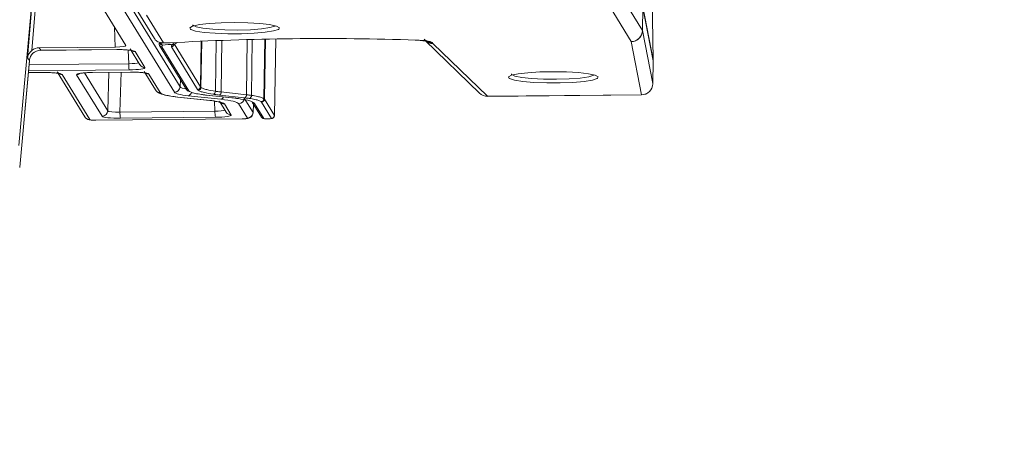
# Model space of a CAD drawing. Header units: millimetres. Extents: x 0 to 1118, y 0 to 864.
# Tile 100 of 256: x 531 to 552, y 289 to 298. Entities that reach past the tile are written whole.
import ezdxf

# ---------------------------------------------------------------- set-up
doc = ezdxf.new("R2010")
doc.units = ezdxf.units.MM
doc.styles.add('SLDTEXTSTYLE3', font='TXT', dxfattribs={"width": 0.605})
doc.dimstyles.new('SLDDIMSTYLE0', dxfattribs={"dimtxt": 3.175, "dimasz": 3.302, "dimexe": 0, "dimexo": 0.0625, "dimgap": 0.79375, "dimtad": 0, "dimtih": 1, "dimtoh": 1, "dimdec": 1, "dimlfac": 4, "dimrnd": 1e-09, "dimzin": 12, "dimdsep": 46, "dimtxsty": 'SLDTEXTSTYLE3', "dimsah": 1, "dimcen": 0.09, "dimadec": 0, "dimazin": 3, "dimtfac": 1, "dimtofl": 0, "dimtmove": 0, "dimatfit": 3, "dimfxl": 1, "dimfrac": 2, "dimtolj": 1, "dimtzin": 12, "dimarcsym": 0})

# ---------------------------------------------------------------- blocks, each defined once
blk = doc.blocks.new('_D_12')
at = {"color": 7, "linetype": 'Continuous', "lineweight": 0}
for p, q in [((520.817, 345.837), (559.739, 345.837)), ((558.139, 345.837), (558.139, 312.211)), ((558.139, 273.712), (558.139, 307.339)), ((443.176, 273.712), (559.739, 273.712))]:
    blk.add_line(p, q, dxfattribs=at)
for points in [[(558.139, 345.837), (557.631, 342.535), (558.647, 342.535)], [(558.139, 273.712), (558.647, 277.014), (557.631, 277.014)]]:
    blk.add_solid(points, dxfattribs=at)
at = {"color": 7, "linetype": 'Continuous', "lineweight": 0, "insert": (552.682, 311.431), "char_height": 3.175, "attachment_point": 1, "style": 'SLDTEXTSTYLE3'}
blk.add_mtext('288.5', dxfattribs=at)

msp = doc.modelspace()

# ---------------------------------------------------------------- linework, layer by layer
at = {"color": 9, "linetype": 'Continuous', "lineweight": 0}
for p, q in [((544.657, 297.191), (544.608, 299.954)), ((532.581, 299.367), (534.277, 296.598)), ((534.153, 296.477), (532.424, 299.3)), ((543.957, 298.59), (544.418, 297.837)), ((530.932, 297.234), (531.021, 298.279)), ((531.102, 298.28), (531.028, 297.396)), ((544.169, 297.591), (543.707, 298.344)), ((544.418, 297.837), (544.427, 298.337)), ((544.427, 298.335), (544.419, 297.835)), ((533.54, 298.174), (533.915, 297.562)), ((532.857, 297.471), (532.841, 297.907)), ((536.455, 297.894), (536.443, 297.863)), ((544.419, 297.835), (544.648, 296.667)), ((534.723, 296.599), (534.74, 297.599)), ((534.736, 296.585), (534.753, 297.6)), ((535.052, 296.5), (535.067, 297.613)), ((535.194, 297.618), (535.181, 296.484)), ((535.732, 296.423), (535.746, 297.636)), ((535.843, 296.409), (535.859, 297.639)), ((536.115, 296.335), (536.138, 297.645)), ((536.149, 297.645), (536.126, 296.324)), ((536.345, 295.967), (536.376, 297.65)), ((531.186, 297.455), (531.22, 297.399)), ((531.22, 297.399), (532.887, 297.416)), ((533.15, 297.105), (533.139, 297.404)), ((533.888, 297.515), (533.878, 297.478)), ((533.878, 297.478), (534.471, 296.51)), ((533.915, 297.562), (534.044, 297.563)), ((534.044, 297.563), (534.046, 297.561)), ((534.66, 296.538), (534.086, 297.476)), ((534.148, 297.538), (534.723, 296.599)), ((539.813, 297.567), (539.824, 297.548)), ((539.824, 297.548), (541.02, 296.389)), ((544.398, 296.422), (544.169, 297.591)), ((530.76, 294.835), (530.971, 297.172)), ((530.971, 297.172), (530.932, 297.234)), ((533.29, 297.372), (533.505, 297.021)), ((544.648, 296.667), (544.657, 297.166)), ((533.16, 296.97), (530.951, 296.948)), ((530.963, 297.084), (533.15, 297.105)), ((530.947, 296.909), (531.287, 296.912)), ((531.69, 296.868), (532.297, 295.877)), ((532.566, 295.951), (532.008, 296.863)), ((532.181, 296.905), (532.691, 296.072)), ((532.353, 296.913), (533.19, 296.922)), ((532.354, 296.912), (532.353, 296.913)), ((532.691, 296.072), (532.718, 296.916)), ((532.987, 296.919), (532.959, 296.043)), ((533.592, 296.878), (533.842, 296.47)), ((534.277, 296.598), (534.283, 296.76)), ((543.448, 296.815), (543.435, 296.784)), ((534.231, 296.374), (534.945, 296.296)), ((535.169, 296.324), (534.456, 296.402)), ((534.856, 296.415), (535.417, 296.356)), ((535.181, 296.484), (535.732, 296.423)), ((535.684, 296.348), (535.877, 296.032)), ((536.126, 296.324), (536.345, 295.967)), ((541.02, 296.389), (544.398, 296.422)), ((541.023, 296.387), (541.02, 296.389)), ((544.401, 296.42), (544.398, 296.422)), ((535.042, 296.064), (535.034, 296.285)), ((535.248, 296.221), (535.397, 295.979)), ((535.753, 295.911), (535.559, 296.228)), ((535.877, 296.032), (535.885, 296.222)), ((535.913, 296.234), (536.115, 295.904)), ((536.282, 295.905), (536.064, 296.262)), ((532.431, 295.863), (535.638, 295.894)), ((532.959, 296.043), (535.042, 296.064)), ((535.052, 295.928), (532.969, 295.908)), ((535.639, 295.893), (535.638, 295.894)), ((536.182, 295.896), (536.225, 295.897))]:
    msp.add_line(p, q, dxfattribs=at)
at = {"color": 7, "linetype": 'Continuous', "lineweight": 15}
for p, q in [((544.657, 297.19), (544.608, 299.953)), ((530.742, 295.307), (531.012, 298.279)), ((532.623, 298.263), (533.087, 297.505)), ((533.315, 298.31), (533.713, 297.66)), ((544.427, 298.36), (544.657, 297.191)), ((544.427, 298.335), (544.657, 297.166)), ((536.345, 295.965), (536.377, 297.65)), ((539.65, 297.617), (540.846, 296.458)), ((531.186, 297.455), (532.857, 297.471)), ((531.22, 297.399), (531.221, 297.398)), ((531.221, 297.398), (532.888, 297.415)), ((532.887, 297.416), (532.888, 297.415)), ((533.183, 297.431), (533.398, 297.079)), ((533.815, 297.538), (533.812, 297.551)), ((533.825, 297.507), (534.418, 296.539)), ((533.901, 297.559), (534.046, 297.561)), ((534.044, 297.563), (534.059, 297.561)), ((530.76, 294.834), (530.971, 297.17)), ((530.971, 297.172), (530.971, 297.17)), ((544.648, 296.666), (544.657, 297.165)), ((530.947, 296.907), (531.288, 296.911)), ((531.288, 296.911), (531.287, 296.912)), ((531.583, 296.927), (532.19, 295.936)), ((532.354, 296.912), (533.191, 296.921)), ((533.191, 296.921), (533.19, 296.922)), ((533.486, 296.937), (533.735, 296.529)), ((534.418, 296.539), (534.443, 296.511)), ((544.648, 296.666), (544.648, 296.667)), ((534.231, 296.374), (534.218, 296.373)), ((534.218, 296.373), (534.932, 296.296)), ((534.849, 296.415), (535.41, 296.356)), ((534.849, 296.415), (534.856, 296.415)), ((534.945, 296.296), (534.932, 296.296)), ((535.691, 296.356), (535.14, 296.417)), ((535.41, 296.356), (535.417, 296.356)), ((541.023, 296.387), (544.401, 296.42)), ((535.142, 296.28), (535.29, 296.038)), ((535.861, 296.262), (536.062, 295.933)), ((535.878, 296.029), (535.885, 296.221)), ((532.432, 295.862), (535.639, 295.893)), ((536.183, 295.896), (536.182, 295.896)), ((536.183, 295.896), (536.225, 295.896)), ((536.225, 295.896), (536.225, 295.897)), ((532.432, 295.862), (532.431, 295.863)), ((530.76, 294.835), (530.76, 294.834))]:
    msp.add_line(p, q, dxfattribs=at)
at = {"color": 9, "linetype": 'Continuous', "lineweight": 0, "flags": 128}
for points in [[(534.503, 297.862), (534.489, 297.894), (534.49, 297.895)], [(534.564, 297.948), (534.63, 297.914), (534.778, 297.883), (534.995, 297.86), (535.258, 297.846), (535.542, 297.843), (535.82, 297.851), (536.063, 297.87), (536.248, 297.898), (536.358, 297.931), (536.366, 297.935)], [(541.495, 296.783), (541.481, 296.815), (541.482, 296.817)], [(541.556, 296.869), (541.622, 296.835), (541.771, 296.804), (541.987, 296.781), (542.25, 296.767), (542.535, 296.764), (542.812, 296.773), (543.055, 296.791), (543.241, 296.819), (543.35, 296.852), (543.358, 296.857)]]:
    msp.add_lwpolyline(points, dxfattribs=at)
at = {"color": 7, "linetype": 'Continuous', "lineweight": 15, "flags": 128}
for points in [[(534.49, 297.895), (534.553, 297.93), (534.7, 297.962), (534.915, 297.987), (535.179, 298.004), (535.47, 298.009), (535.761, 298.004), (536.026, 297.988), (536.242, 297.963), (536.389, 297.93), (536.455, 297.894)], [(536.443, 297.863), (536.434, 297.857), (536.327, 297.823), (536.145, 297.794), (535.902, 297.773), (535.621, 297.762), (535.327, 297.762), (535.046, 297.772), (534.803, 297.793), (534.619, 297.822), (534.511, 297.857), (534.503, 297.862)], [(534.143, 297.531), (534.154, 297.532), (534.164, 297.535)], [(541.482, 296.817), (541.545, 296.851), (541.692, 296.883), (541.907, 296.908), (542.171, 296.925), (542.462, 296.93), (542.753, 296.925), (543.018, 296.909), (543.234, 296.884), (543.381, 296.852), (543.448, 296.815)], [(543.435, 296.784), (543.426, 296.778), (543.32, 296.744), (543.137, 296.715), (542.894, 296.694), (542.614, 296.683), (542.32, 296.683), (542.038, 296.694), (541.795, 296.714), (541.611, 296.743), (541.503, 296.778), (541.495, 296.783)]]:
    msp.add_lwpolyline(points, dxfattribs=at)
at = {"color": 9, "linetype": 'Continuous', "lineweight": 0}
for centre, radius, start, end in [((544.167, 297.842), 0.252, 270.5146, 358.7649), ((544.169, 297.841), 0.25, 269.9958, 358.7454), ((544.414, 297.834), 0.00505, 11.8652, 32.1482), ((539.82, 297.792), 0.244, 225.9708, 271.0652), ((539.81, 297.816), 0.249, 243.5669, 270.6013), ((533.288, 297.495), 0.123, 211.8939, 270.7175), ((533.877, 297.54), 0.0617, 211.5881, 270.7195), ((533.889, 297.578), 0.0633, 181.2364, 268.6959), ((533.927, 297.572), 0.0697, 172.3539, 235.6318), ((534.085, 297.539), 0.0629, 270.5146, 358.7649), ((534.168, 297.574), 0.0491, 187.4861, 239.1858), ((539.822, 297.796), 0.248, 236.9001, 270.6289), ((533.747, 297.08), 0.597, 177.5448, 190.5897), ((533.503, 297.144), 0.123, 211.5895, 270.7181), ((531.688, 296.992), 0.124, 216.5336, 270.6798), ((532.007, 296.989), 0.126, 270.5886, 302.5107), ((533.591, 297.001), 0.123, 211.8927, 270.7175), ((534.151, 296.603), 0.126, 270.5197, 357.7696), ((534.47, 296.571), 0.0617, 211.5881, 270.7195), ((534.66, 296.601), 0.0629, 270.5146, 358.7649), ((534.708, 296.569), 0.0567, 213.2262, 233.3563), ((534.672, 296.587), 0.0634, 271.4865, 358.9519), ((534.768, 296.629), 0.0541, 213.2262, 233.3563), ((544.398, 296.672), 0.25, 269.9958, 358.7454), ((534.426, 296.501), 0.104, 286.5759, 346.0256), ((534.508, 296.534), 0.0447, 213.2262, 233.3563), ((534.988, 296.496), 0.0635, 284.7086, 4.2144), ((535.117, 296.477), 0.0643, 290.7391, 6.0157), ((535.148, 296.412), 0.0904, 283.8277, 335.6471), ((535.558, 296.353), 0.126, 270.5197, 357.7696), ((535.668, 296.416), 0.0643, 290.7391, 6.0157), ((535.779, 296.404), 0.0635, 284.7086, 4.2144), ((536.052, 296.337), 0.0634, 271.4865, 358.9519), ((536.063, 296.325), 0.0629, 270.5146, 358.7649), ((536.087, 296.298), 0.0465, 33.2262, 53.3563), ((541.016, 296.633), 0.244, 225.9708, 271.0652), ((535.247, 296.345), 0.124, 220.5759, 270.6879), ((535.912, 296.296), 0.0617, 214.1988, 270.7144), ((535.864, 296.203), 0.0574, 33.2262, 53.3563), ((536.027, 296.238), 0.044, 33.2262, 53.3563), ((532.295, 296.001), 0.123, 211.5895, 270.7181), ((532.565, 296.077), 0.126, 270.5197, 357.7696), ((533.556, 296.018), 0.597, 177.5448, 190.5897), ((535.639, 296.038), 0.597, 177.5448, 190.5897), ((535.395, 296.102), 0.123, 211.5895, 270.7181), ((535.752, 296.037), 0.126, 270.5197, 357.7696), ((536.114, 295.965), 0.0617, 211.5881, 270.7195), ((536.282, 295.968), 0.0629, 270.5146, 358.7649)]:
    msp.add_arc(centre, radius, start, end, dxfattribs=at)
at = {"color": 7, "linetype": 'Continuous', "lineweight": 15}
for centre, radius, start, end in [((537.406, 238.67), 58.988, 88.01828, 93.2673), ((533.877, 297.539), 0.0613, 180.9768, 211.4712), ((536.694, 256.38), 41.231, 93.5482, 93.9034), ((534.044, 297.811), 0.25, 270.5589, 273.4279), ((534.143, 297.593), 0.0625, 289.661, 339.9006), ((533.84, 296.594), 0.123, 211.5895, 270.7181), ((544.398, 296.67), 0.25, 270.5589, 358.9664), ((534.48, 296.559), 0.0604, 231.9065, 271.2733), ((541.02, 296.637), 0.25, 225.9005, 270.5589), ((535.897, 296.309), 0.0604, 231.9126, 271.2733)]:
    msp.add_arc(centre, radius, start, end, dxfattribs=at)
for centre, major_axis, ratio, start_param, end_param in [((531.219, 297.153), (0.225, 0.11), 0.983819, 1.118701, 2.602231), ((531.187, 297.206), (0.184, 0.169), 0.99294, 0.832985, 1.522395), ((532.838, 297.502), (0.25, 0), 0.126175, 4.79076, 6.360338), ((544.407, 297.19), (0.25, 0), 0.126195, 6.110294, 6.30797), ((534.375, 296.213), (0.875, 0), 0.126146, 0.694629, 0.861989), ((530.751, 294.854), (0.01, 0.125), 0.086834, 4.505784, 4.56687)]:
    msp.add_ellipse(centre, major_axis=major_axis, ratio=ratio, start_param=start_param, end_param=end_param, dxfattribs=at)
at = {"color": 9, "linetype": 'Continuous', "lineweight": 0}
for centre, major_axis, ratio, start_param, end_param in [((532.915, 297.368), (0.375, 0), 0.126183, 0.07711, 1.646993), ((533.131, 297.141), (0.25, -0.005), 0.14197, 4.794076, 5.983757), ((533.131, 297.017), (0.375, 0), 0.126175, 4.79076, 6.360338), ((531.316, 296.865), (0.375, 0), 0.126222, 0.077128, 1.646707), ((532.382, 296.866), (0.375, 0), 0.126175, 1.649167, 3.218746), ((533.218, 296.874), (0.375, 0), 0.126222, 0.077128, 1.646707), ((535.025, 296.609), (0.751, 0.004), 0.128947, 3.217859, 3.789048), ((534.964, 296.481), (1.126, 0), 0.126146, 3.218688, 4.003582), ((535.025, 296.485), (0.875, 0), 0.126146, 3.218688, 4.003582), ((534.437, 296.217), (1.126, 0), 0.126146, 0.077096, 0.861989), ((535.022, 296.099), (0.25, -0.005), 0.14197, 4.794076, 5.983757), ((534.375, 296.213), (0.875, 0), 0.126146, 0.077096, 0.694629), ((532.421, 295.879), (0.125, 0), 0.126222, 3.218721, 4.788299), ((532.94, 295.955), (0.375, 0), 0.126222, 3.218721, 4.788299), ((532.94, 296.079), (0.25, 0.004), 0.14475, 3.215741, 4.785319), ((535.022, 295.975), (0.375, 0), 0.126175, 4.79076, 6.360338), ((535.628, 295.91), (0.125, 0), 0.126175, 4.79076, 6.360338), ((536.177, 295.904), (0.0625, 0), 0.126205, 3.21873, 4.789222), ((536.22, 295.905), (0.0625, 0), 0.126193, 4.789837, 6.360329)]:
    msp.add_ellipse(centre, major_axis=major_axis, ratio=ratio, start_param=start_param, end_param=end_param, dxfattribs=at)
at = {"color": 7, "linetype": 'Continuous', "lineweight": 15}
for points, knots in [([(534.555, 297.959), (534.556, 297.949), (534.558, 297.936), (534.555, 297.933), (534.554, 297.932)], [0, 0, 0, 0, 0.749536, 1, 1, 1, 1]), ([(533.715, 297.661), (533.717, 297.657), (533.73, 297.629), (533.777, 297.59), (533.847, 297.562), (533.892, 297.562), (533.915, 297.562)], [0, 0, 0, 0, 0.076394, 0.478215, 0.729365, 1, 1, 1, 1]), ([(539.436, 297.621), (539.447, 297.621), (539.509, 297.619), (539.599, 297.612), (539.674, 297.602), (539.702, 297.596), (539.705, 297.595), (539.691, 297.6), (539.663, 297.615), (539.641, 297.636), (539.63, 297.647)], [0, 0, 0, 0, 0.056085, 0.327957, 0.530889, 0.663556, 0.751213, 0.825372, 0.907179, 1, 1, 1, 1]), ([(531.028, 297.396), (531.015, 297.385), (530.985, 297.357), (530.95, 297.302), (530.936, 297.259), (530.933, 297.235), (530.932, 297.234)], [0, 0, 0, 0, 0.237066, 0.585331, 0.992516, 1, 1, 1, 1]), ([(532.888, 297.415), (532.916, 297.415), (532.987, 297.415), (533.091, 297.41), (533.175, 297.401), (533.215, 297.395), (533.229, 297.39), (533.227, 297.391), (533.226, 297.391)], [0, 0, 0, 0, 0.18086, 0.455379, 0.694869, 0.876828, 0.983587, 1, 1, 1, 1]), ([(531.288, 296.911), (531.317, 296.911), (531.387, 296.911), (531.491, 296.906), (531.575, 296.898), (531.615, 296.891), (531.629, 296.886), (531.627, 296.887), (531.627, 296.887)], [0, 0, 0, 0, 0.180872, 0.455345, 0.694806, 0.876816, 0.983628, 1, 1, 1, 1]), ([(532.071, 296.889), (532.071, 296.889), (532.07, 296.888), (532.081, 296.892), (532.112, 296.897), (532.176, 296.905), (532.262, 296.911), (532.327, 296.912), (532.354, 296.912)], [0, 0, 0, 0, 0.029374, 0.136571, 0.296541, 0.522092, 0.800279, 1, 1, 1, 1]), ([(533.191, 296.921), (533.219, 296.921), (533.29, 296.921), (533.393, 296.916), (533.477, 296.907), (533.517, 296.9), (533.531, 296.896), (533.529, 296.897), (533.529, 296.897)], [0, 0, 0, 0, 0.180872, 0.455345, 0.694806, 0.876816, 0.983628, 1, 1, 1, 1]), ([(541.547, 296.88), (541.548, 296.87), (541.55, 296.857), (541.547, 296.854), (541.546, 296.853)], [0, 0, 0, 0, 0.749536, 1, 1, 1, 1]), ([(533.735, 296.529), (533.757, 296.506), (533.801, 296.46), (533.886, 296.431), (534.012, 296.398), (534.152, 296.381), (534.218, 296.373)], [0, 0, 0, 0, 0.191306, 0.376528, 0.709475, 1, 1, 1, 1]), ([(534.482, 296.498), (534.496, 296.49), (534.523, 296.474), (534.61, 296.45), (534.698, 296.436), (534.747, 296.428)], [0, 0, 0, 0, 0.326045, 0.614145, 1, 1, 1, 1]), ([(534.747, 296.428), (534.76, 296.427), (534.783, 296.424), (534.819, 296.419), (534.843, 296.417), (534.856, 296.415)], [0, 0, 0, 0, 0.357973, 0.67868, 1, 1, 1, 1]), ([(535.417, 296.356), (535.437, 296.354), (535.471, 296.35), (535.517, 296.344), (535.543, 296.341), (535.556, 296.339)], [0, 0, 0, 0, 0.406346, 0.703173, 1, 1, 1, 1]), ([(535.556, 296.339), (535.629, 296.327), (535.749, 296.308), (535.853, 296.276), (535.883, 296.258), (535.899, 296.249)], [0, 0, 0, 0, 0.446415, 0.72321, 1, 1, 1, 1]), ([(535.027, 296.284), (535.067, 296.277), (535.135, 296.264), (535.169, 296.254), (535.171, 296.247), (535.162, 296.256), (535.162, 296.257)], [0, 0, 0, 0, 0.46344, 0.793665, 0.991127, 1, 1, 1, 1]), ([(532.19, 295.936), (532.2, 295.923), (532.216, 295.903), (532.245, 295.886), (532.27, 295.876), (532.304, 295.868), (532.351, 295.863), (532.402, 295.862), (532.427, 295.862), (532.432, 295.862)], [0, 0, 0, 0, 0.1652103, 0.2622068, 0.361639, 0.4858693, 0.7488474, 0.9472548, 1, 1, 1, 1]), ([(535.639, 295.893), (535.657, 295.894), (535.696, 295.895), (535.743, 295.9), (535.779, 295.907), (535.814, 295.921), (535.846, 295.946), (535.869, 295.983), (535.88, 296.013), (535.878, 296.029), (535.878, 296.03)], [0, 0, 0, 0, 0.157783, 0.344743, 0.49349, 0.607587, 0.729625, 0.855556, 0.991786, 1, 1, 1, 1]), ([(536.062, 295.933), (536.067, 295.927), (536.075, 295.916), (536.089, 295.908), (536.102, 295.903), (536.119, 295.899), (536.143, 295.897), (536.168, 295.896), (536.18, 295.896), (536.183, 295.896)], [0, 0, 0, 0, 0.165536, 0.262423, 0.361823, 0.486181, 0.748795, 0.947183, 1, 1, 1, 1]), ([(536.225, 295.896), (536.235, 295.897), (536.254, 295.897), (536.277, 295.9), (536.295, 295.903), (536.313, 295.91), (536.329, 295.923), (536.34, 295.941), (536.346, 295.956), (536.345, 295.965), (536.344, 295.966)], [0, 0, 0, 0, 0.160593, 0.34697, 0.485745, 0.600154, 0.723278, 0.848108, 0.983339, 1, 1, 1, 1])]:
    msp.add_open_spline(points, degree=3, knots=knots, dxfattribs=at)
at = {"color": 9, "linetype": 'Continuous', "lineweight": 0}
for points, knots in [([(539.813, 297.567), (539.808, 297.572), (539.795, 297.583), (539.725, 297.6), (539.604, 297.616), (539.498, 297.621), (539.445, 297.623)], [0, 0, 0, 0, 0.176113, 0.450727, 0.725364, 1, 1, 1, 1]), ([(534.086, 297.476), (534.087, 297.493), (534.089, 297.512), (534.137, 297.529), (534.143, 297.531)], [0, 0, 0, 0, 0.873138, 1, 1, 1, 1]), ([(535.005, 296.434), (534.933, 296.446), (534.818, 296.466), (534.718, 296.497), (534.689, 296.514), (534.674, 296.523)], [0, 0, 0, 0, 0.4520178, 0.7260071, 1, 1, 1, 1]), ([(534.736, 296.585), (534.736, 296.585), (534.747, 296.577), (534.779, 296.56), (534.873, 296.53), (534.983, 296.512), (535.052, 296.5)], [0, 0, 0, 0, 0.0000199, 0.2739478, 0.5479254, 1, 1, 1, 1]), ([(535.14, 296.417), (535.12, 296.419), (535.087, 296.423), (535.042, 296.429), (535.017, 296.432), (535.005, 296.434)], [0, 0, 0, 0, 0.40613, 0.703065, 1, 1, 1, 1]), ([(535.052, 296.5), (535.052, 296.5), (535.064, 296.498), (535.088, 296.495), (535.131, 296.49), (535.162, 296.486), (535.181, 296.484)], [0, 0, 0, 0, 0.000082, 0.296929, 0.593873, 1, 1, 1, 1]), ([(535.795, 296.343), (535.783, 296.345), (535.761, 296.348), (535.726, 296.352), (535.702, 296.355), (535.691, 296.356)], [0, 0, 0, 0, 0.36303, 0.681211, 1, 1, 1, 1]), ([(535.732, 296.423), (535.732, 296.423), (535.744, 296.422), (535.769, 296.419), (535.806, 296.414), (535.83, 296.411), (535.843, 296.409)], [0, 0, 0, 0, 0.000095, 0.318795, 0.636964, 1, 1, 1, 1]), ([(536.053, 296.273), (536.039, 296.282), (536.01, 296.298), (535.923, 296.322), (535.838, 296.336), (535.795, 296.343)], [0, 0, 0, 0, 0.329378, 0.658861, 1, 1, 1, 1]), ([(535.843, 296.409), (535.843, 296.409), (535.891, 296.402), (535.976, 296.387), (536.07, 296.362), (536.1, 296.344), (536.115, 296.335)], [0, 0, 0, 0, 0.000023, 0.341053, 0.670553, 1, 1, 1, 1])]:
    msp.add_open_spline(points, degree=3, knots=knots, dxfattribs=at)

# ---------------------------------------------------------------- dimensions: what is measured, and where the dimension line sits
at = {"color": 7, "linetype": 'Continuous', "lineweight": 0}
dim = msp.add_linear_dim(base=(558.139, 345.837), p1=(441.576, 273.712), p2=(519.217, 345.837), angle=90, dimstyle='SLDDIMSTYLE0', dxfattribs=at)
dim.commit()
dim.dimension.update_dxf_attribs({"geometry": '_D_12', "text_midpoint": (558.139, 309.775), "dimtype": 160})

doc.saveas('drawing.dxf')
